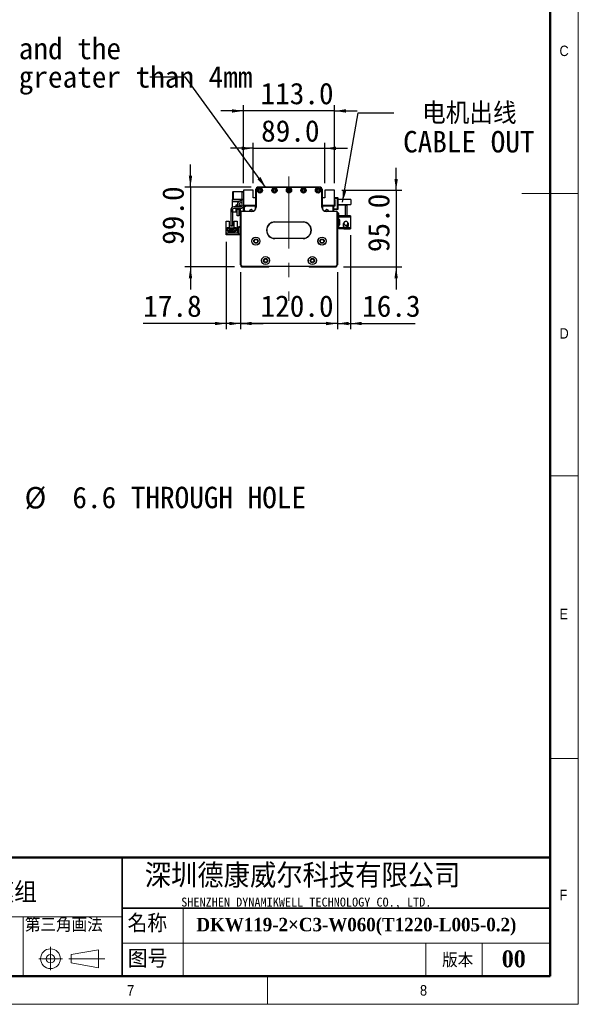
# Model space of a CAD drawing. Header units: millimetres. Extents: x 35 to 2905, y 35 to 2044.
# Tile 6 of 8: x 2213 to 2905, y 35 to 1255. Entities that reach past the tile are written whole.
import ezdxf

# ---------------------------------------------------------------- set-up
doc = ezdxf.new("R2010")
doc.units = ezdxf.units.MM
doc.header["$LTSCALE"] = 7
doc.linetypes.add('CENTERX2', pattern=[20.32, 12.7, -2.54, 2.54, -2.54])
doc.layers.add('DIMNS', color=7, linetype='Continuous')
doc.styles.add('SLDTEXTSTYLE1', font='Gothic.ttf', dxfattribs={"width": 0.913})
doc.styles.add('SLDTEXTSTYLE2', font='timesbd.ttf', dxfattribs={"width": 0.933})
doc.styles.add('SLDTEXTSTYLE4', font='txt', dxfattribs={"bigfont": 'bigfont'})
doc.styles.add('SLDTEXTSTYLE5', font='txt', dxfattribs={"bigfont": 'bigfont'})
doc.styles.add('SLDTEXTSTYLE6', font='txt')
doc.styles.add('SLDTEXTSTYLE7', font='timesbd.ttf', dxfattribs={"width": 0.933, "bigfont": 'bigfont'})
doc.styles.add('SLDTEXTSTYLE8', font='txt')
doc.styles.add('SLDTEXTSTYLE9', font='txt', dxfattribs={"bigfont": 'bigfont'})
doc.dimstyles.new('SLDDIMSTYLE1', dxfattribs={"dimtxt": 26.6, "dimasz": 14, "dimexe": 0, "dimexo": 0.0625, "dimgap": 6.65, "dimtad": 2, "dimdec": 1, "dimrnd": 1e-09, "dimzin": 4, "dimdsep": 46, "dimtxsty": 'SLDTEXTSTYLE8', "dimsah": 1, "dimcen": 0.09, "dimadec": 0, "dimazin": 1, "dimtfac": 1, "dimtdec": 1, "dimtmove": 0, "dimatfit": 0, "dimfxl": 0, "dimfrac": 2, "dimtolj": 1, "dimtzin": 12, "dimarcsym": 0})
doc.dimstyles.new('SLDDIMSTYLE2', dxfattribs={"dimtxt": 0.18, "dimasz": 14, "dimexe": 0, "dimexo": 0.0625, "dimgap": 0, "dimtad": 0, "dimtih": 1, "dimtoh": 1, "dimdec": 0, "dimrnd": 1e-09, "dimzin": 0, "dimdsep": 46, "dimtxsty": 'Standard', "dimsah": 1, "dimcen": 0.09, "dimadec": 0, "dimazin": 0, "dimtfac": 14, "dimtdec": 0, "dimtofl": 0, "dimtmove": 0, "dimatfit": 3, "dimfxl": 0, "dimfrac": 2, "dimtolj": 1, "dimtzin": 0, "dimarcsym": 0})
doc.dimstyles.new('SLDDIMSTYLE3', dxfattribs={"dimtxt": 26.6, "dimasz": 14, "dimexe": 0, "dimexo": 0.0625, "dimgap": 6.65, "dimtad": 2, "dimdec": 1, "dimrnd": 1e-09, "dimzin": 12, "dimdsep": 46, "dimtxsty": 'SLDTEXTSTYLE8', "dimsah": 1, "dimcen": 0.09, "dimadec": 0, "dimazin": 3, "dimtfac": 1, "dimtdec": 1, "dimtmove": 0, "dimatfit": 0, "dimfxl": 0, "dimfrac": 2, "dimtolj": 1, "dimtzin": 12, "dimarcsym": 0})
doc.dimstyles.new('SLDDIMSTYLE6', dxfattribs={"dimtxt": 26.6, "dimasz": 14, "dimexe": 0, "dimexo": 0.0625, "dimgap": 6.65, "dimtad": 0, "dimtih": 1, "dimtoh": 1, "dimdec": 1, "dimrnd": 1e-09, "dimzin": 12, "dimdsep": 46, "dimtxsty": 'SLDTEXTSTYLE8', "dimsah": 1, "dimcen": 0, "dimadec": 0, "dimazin": 3, "dimtfac": 1, "dimtdec": 1, "dimtofl": 0, "dimtmove": 0, "dimatfit": 3, "dimfxl": 0, "dimfrac": 2, "dimtolj": 1, "dimtzin": 12, "dimarcsym": 0})

# ---------------------------------------------------------------- blocks, each defined once
blk = doc.blocks.new('_D_6')
at = {"layer": 'DIMNS'}
for p, q in [((2486.5, 941.9), (2486.5, 871.3)), ((2606.5, 941.9), (2606.5, 871.3)), ((2486.5, 878.3), (2458.5, 878.3)), ((2606.5, 878.3), (2486.5, 878.3)), ((2606.5, 878.3), (2634.5, 878.3))]:
    blk.add_line(p, q, dxfattribs=at)
for points in [[(2486.5, 878.3), (2472.5, 880.4), (2472.5, 876.2)], [(2606.5, 878.3), (2620.5, 876.2), (2620.5, 880.4)]]:
    blk.add_solid(points, dxfattribs=at)
at = {"layer": 'DIMNS', "insert": (2511.3, 913.2), "char_height": 26.6, "attachment_point": 1, "style": 'SLDTEXTSTYLE8'}
blk.add_mtext('120.0', dxfattribs=at)
blk = doc.blocks.new('_D_7')
at = {"layer": 'DIMNS'}
for p, q in [((2468.7, 979.4), (2468.7, 871.3)), ((2486.5, 941.9), (2486.5, 871.3)), ((2468.7, 878.3), (2366, 878.3)), ((2486.5, 878.3), (2468.7, 878.3)), ((2486.5, 878.3), (2514.5, 878.3))]:
    blk.add_line(p, q, dxfattribs=at)
for points in [[(2468.7, 878.3), (2454.7, 880.4), (2454.7, 876.2)], [(2486.5, 878.3), (2500.5, 876.2), (2500.5, 880.4)]]:
    blk.add_solid(points, dxfattribs=at)
at = {"layer": 'DIMNS', "insert": (2366, 913.2), "char_height": 26.6, "attachment_point": 1, "style": 'SLDTEXTSTYLE8'}
blk.add_mtext('17.8', dxfattribs=at)
blk = doc.blocks.new('_D_8')
at = {"layer": 'DIMNS'}
for p, q in [((2424.5, 1047.3), (2424.5, 1075.3)), ((2499.6, 1047.3), (2417.5, 1047.3)), ((2424.5, 1047.3), (2424.5, 948.3)), ((2479.1, 948.3), (2417.5, 948.3)), ((2424.5, 948.3), (2424.5, 920.3))]:
    blk.add_line(p, q, dxfattribs=at)
for points in [[(2424.5, 1047.3), (2426.6, 1061.3), (2422.4, 1061.3)], [(2424.5, 948.3), (2422.4, 934.3), (2426.6, 934.3)]]:
    blk.add_solid(points, dxfattribs=at)
at = {"layer": 'DIMNS', "insert": (2389.6, 975.8), "char_height": 26.6, "attachment_point": 1, "rotation": 90, "style": 'SLDTEXTSTYLE8'}
blk.add_mtext('99.0', dxfattribs=at)
blk = doc.blocks.new('_D_9')
at = {"layer": 'DIMNS'}
for p, q in [((2502, 1052.2), (2502, 1102.3)), ((2591, 1052.2), (2591, 1102.3)), ((2502, 1095.3), (2474, 1095.3)), ((2502, 1095.3), (2591, 1095.3)), ((2591, 1095.3), (2619, 1095.3))]:
    blk.add_line(p, q, dxfattribs=at)
for points in [[(2502, 1095.3), (2488, 1097.4), (2488, 1093.2)], [(2591, 1095.3), (2605, 1093.2), (2605, 1097.4)]]:
    blk.add_solid(points, dxfattribs=at)
at = {"layer": 'DIMNS', "insert": (2512, 1130.2), "char_height": 26.6, "attachment_point": 1, "style": 'SLDTEXTSTYLE8'}
blk.add_mtext('89.0', dxfattribs=at)
blk = doc.blocks.new('_D_10')
at = {"layer": 'DIMNS'}
for p, q in [((2490, 1052.2), (2490, 1148.6)), ((2603, 1052.2), (2603, 1148.6)), ((2490, 1141.6), (2462, 1141.6)), ((2603, 1141.6), (2490, 1141.6)), ((2603, 1141.6), (2631, 1141.6))]:
    blk.add_line(p, q, dxfattribs=at)
for points in [[(2490, 1141.6), (2476, 1143.7), (2476, 1139.5)], [(2603, 1141.6), (2617, 1139.5), (2617, 1143.7)]]:
    blk.add_solid(points, dxfattribs=at)
at = {"layer": 'DIMNS', "insert": (2511.3, 1176.5), "char_height": 26.6, "attachment_point": 1, "style": 'SLDTEXTSTYLE8'}
blk.add_mtext('113.0', dxfattribs=at)
blk = doc.blocks.new('_D_11')
at = {"layer": 'DIMNS'}
for p, q in [((2679.3, 1043.3), (2679.3, 1071.3)), ((2611.9, 1043.3), (2686.3, 1043.3)), ((2679.3, 1043.3), (2679.3, 948.3)), ((2613.9, 948.3), (2686.3, 948.3)), ((2679.3, 948.3), (2679.3, 920.3))]:
    blk.add_line(p, q, dxfattribs=at)
for points in [[(2679.3, 1043.3), (2681.4, 1057.3), (2677.2, 1057.3)], [(2679.3, 948.3), (2677.2, 934.3), (2681.4, 934.3)]]:
    blk.add_solid(points, dxfattribs=at)
at = {"layer": 'DIMNS', "insert": (2644.4, 966.7), "char_height": 26.6, "attachment_point": 1, "rotation": 90, "style": 'SLDTEXTSTYLE8'}
blk.add_mtext('95.0', dxfattribs=at)
blk = doc.blocks.new('_D_12')
at = {"layer": 'DIMNS'}
for p, q in [((2622.8, 987.7), (2622.8, 871.3)), ((2606.5, 941.9), (2606.5, 871.3)), ((2606.5, 878.3), (2578.5, 878.3)), ((2606.5, 878.3), (2622.8, 878.3)), ((2622.8, 878.3), (2702.7, 878.3))]:
    blk.add_line(p, q, dxfattribs=at)
for points in [[(2606.5, 878.3), (2592.5, 880.4), (2592.5, 876.2)], [(2622.8, 878.3), (2636.8, 876.2), (2636.8, 880.4)]]:
    blk.add_solid(points, dxfattribs=at)
at = {"layer": 'DIMNS', "insert": (2637.2, 913.2), "char_height": 26.6, "attachment_point": 1, "style": 'SLDTEXTSTYLE8'}
blk.add_mtext('16.3', dxfattribs=at)
blk = doc.blocks.new('SW_NOTE_4')
at = {"layer": 'DIMNS', "color": 0, "char_height": 26.6, "attachment_point": 2}
for s, insert, style in [('电机出线', (93.4, 12.8), 'SLDTEXTSTYLE9'), ('CABLE OUT', (92.7, -22.4), 'SLDTEXTSTYLE8')]:
    blk.add_mtext(s, dxfattribs=dict(at, insert=insert, style=style))
blk = doc.blocks.new('SW_NOTE_5')
at = {"layer": 'DIMNS', "color": 0, "char_height": 26.6, "attachment_point": 1, "style": 'SLDTEXTSTYLE8'}
for s, insert in [('The distance between the load plate and the ', (-813.7, 49)), ('steel belt protection belt shall be greater than 4mm', (-813.7, 13.8))]:
    blk.add_mtext(s, dxfattribs=dict(at, insert=insert))
blk = doc.blocks.new('_D_17')
at = {"layer": 'DIMNS'}
for p, q in [((2083.4, 596.2), (2121.8, 662.7)), ((2121.8, 662.7), (2149.8, 662.7))]:
    blk.add_line(p, q, dxfattribs=at)
blk.add_solid([(2083.4, 596.2), (2092.2, 607.3), (2088.6, 609.4)], dxfattribs=at)
at = {"layer": 'DIMNS', "char_height": 26.6, "attachment_point": 1, "style": 'SLDTEXTSTYLE8'}
for s, insert in [('34X ', (2149.8, 676.1)), ('%%c', (2219, 675.8)), (' 6.6 THROUGH HOLE', (2260.1, 676.1))]:
    blk.add_mtext(s, dxfattribs=dict(at, insert=insert))

msp = doc.modelspace()

# ---------------------------------------------------------------- linework, layer by layer
at = {"color": 7, "linetype": 'Continuous', "lineweight": 18}
for p, q in [((2905, 35), (2905, 2044)), ((2870, 2009), (2870, 70)), ((2905, 1039.5), (2835, 1039.5)), ((2870, 689.5), (2905, 689.5)), ((2870, 339.5), (2905, 339.5)), ((2415.65, 154), (2415.65, 70)), ((1926.29, 143.5), (2339.76, 143.5)), ((2217.1, 143.5), (2217.1, 70)), ((2339.76, 110.88), (2870, 110.88)), ((2716, 110.88), (2716, 70)), ((2786, 110.88), (2786, 70)), ((2251.06, 106.04), (2251.06, 77.44)), ((2276.67, 96.73), (2310.66, 102.61)), ((2310.66, 102.61), (2310.66, 80.22)), ((2236.5, 91.48), (2265.91, 91.48)), ((2273.64, 91.48), (2318.36, 91.48)), ((2276.67, 86.23), (2276.67, 96.73)), ((2276.67, 86.23), (2310.66, 80.22)), ((70, 70), (2870, 70)), ((861, 70), (2870, 70)), ((2520, 70), (2520, 35)), ((35, 35), (2905, 35))]:
    msp.add_line(p, q, dxfattribs=at)
at = {"color": 7, "linetype": 'Continuous', "lineweight": 50}
for p, q in [((2870, 2009), (2870, 70)), ((2870, 217), (1281, 217)), ((70, 70), (2870, 70))]:
    msp.add_line(p, q, dxfattribs=at)
at = {"color": 7, "linetype": 'Continuous', "lineweight": 25}
for p, q in [((2477.32, 1041.83), (2477.02, 1041.53)), ((2477.32, 1041.53), (2477.02, 1041.41)), ((2477.02, 1041.41), (2477.02, 1041.53)), ((2477.02, 1032.26), (2477.02, 1041.41)), ((2477.32, 1041.83), (2477.32, 1041.53)), ((2477.32, 1041.83), (2488.02, 1041.83)), ((2477.32, 1041.53), (2477.32, 1032.13)), ((2488.02, 1041.53), (2477.32, 1041.53)), ((2488.02, 1040.83), (2488.02, 1041.83)), ((2488.02, 1041.83), (2490.02, 1041.83)), ((2490.02, 1040.83), (2488.02, 1040.83)), ((2488.02, 1040.83), (2488.02, 1032.33)), ((2502.02, 1043.33), (2490.02, 1043.33)), ((2490.02, 1043.33), (2490.02, 1024.83)), ((2502.02, 1033.83), (2502.02, 1043.33)), ((2505.52, 1044.33), (2505.52, 1044.53)), ((2505.52, 1044.53), (2505.53, 1044.53)), ((2505.52, 1022.33), (2505.52, 1044.33)), ((2505.52, 1044.33), (2505.82, 1044.33)), ((2505.82, 1044.33), (2505.82, 1022.33)), ((2508.52, 1047.33), (2508.52, 1047.03)), ((2508.52, 1047.33), (2584.52, 1047.33)), ((2584.52, 1047.03), (2508.52, 1047.03)), ((2584.52, 1047.33), (2584.52, 1047.03)), ((2587.22, 1022.33), (2587.22, 1044.33)), ((2587.52, 1044.33), (2587.22, 1044.33)), ((2587.52, 1044.53), (2587.52, 1044.33)), ((2587.52, 1044.53), (2587.52, 1044.53)), ((2587.52, 1044.33), (2587.52, 1022.33)), ((2591.02, 1043.33), (2591.02, 1033.83)), ((2603.02, 1043.33), (2591.02, 1043.33)), ((2603.02, 1024.83), (2603.02, 1043.33)), ((2476.72, 1029.23), (2476.72, 1031.83)), ((2476.72, 1031.83), (2488.02, 1031.83)), ((2476.72, 1029.23), (2484.38, 1029.23)), ((2476.72, 1022.58), (2476.72, 1029.23)), ((2477.02, 1032.13), (2477.02, 1032.26)), ((2477.32, 1032.13), (2477.02, 1032.26)), ((2477.02, 1032.13), (2477.32, 1031.83)), ((2477.32, 1032.13), (2477.32, 1031.83)), ((2477.32, 1032.13), (2488.02, 1032.13)), ((2481.02, 1022.83), (2481.02, 1025.33)), ((2481.02, 1025.33), (2482.52, 1025.33)), ((2482.52, 1025.85), (2482.52, 1022.83)), ((2484.52, 1025.83), (2484.52, 1022.83)), ((2484.52, 1025.33), (2486.02, 1025.33)), ((2486.02, 1025.33), (2486.02, 1022.83)), ((2488.02, 1032.33), (2490.02, 1032.33)), ((2488.02, 1031.33), (2488.02, 1032.33)), ((2490.02, 1031.33), (2488.02, 1031.33)), ((2488.02, 1031.33), (2488.02, 1024.33)), ((2490.02, 1024.83), (2505.52, 1024.83)), ((2490.02, 1024.83), (2490.02, 1024.33)), ((2490.32, 1017.33), (2490.32, 1024.83)), ((2491.02, 1023.83), (2492.02, 1024.83)), ((2505.52, 1033.83), (2502.02, 1033.83)), ((2502.94, 1024.83), (2503.15, 1024.63)), ((2591.02, 1033.83), (2587.52, 1033.83)), ((2587.52, 1024.83), (2603.02, 1024.83)), ((2590.1, 1024.83), (2589.9, 1024.63)), ((2589.9, 1024.63), (2590.1, 1024.83)), ((2602.03, 1023.83), (2601.03, 1024.83)), ((2603.02, 1034.33), (2606.72, 1034.33)), ((2606.72, 1033.33), (2603.02, 1033.33)), ((2603.02, 1031.83), (2603.52, 1031.83)), ((2603.02, 1025.83), (2603.52, 1025.83)), ((2603.52, 1024.83), (2603.02, 1024.83)), ((2603.52, 1031.83), (2603.52, 1023.83)), ((2606.72, 1033.33), (2606.72, 1034.33)), ((2606.72, 1034.33), (2607.02, 1034.03)), ((2606.72, 1034.33), (2606.73, 1034.33)), ((2606.72, 1020.33), (2606.72, 1033.33)), ((2607.02, 1033.21), (2606.72, 1033.33)), ((2606.73, 1034.33), (2606.73, 1034.33)), ((2606.73, 1034.33), (2607.03, 1034.03)), ((2607.02, 1034.03), (2607.02, 1033.21)), ((2607.02, 1033.21), (2607.02, 1020.46)), ((2607.03, 1033.21), (2607.02, 1033.21)), ((2623.02, 1031.83), (2607.02, 1031.83)), ((2607.02, 1025.83), (2623.02, 1025.83)), ((2616.42, 1024.83), (2607.02, 1024.83)), ((2607.03, 1034.03), (2607.03, 1033.21)), ((2607.03, 1033.21), (2607.03, 1031.83)), ((2607.03, 1025.83), (2607.03, 1024.83)), ((2616.42, 1011.83), (2616.42, 1024.83)), ((2616.42, 1024.83), (2618.42, 1024.83)), ((2618.42, 1024.83), (2618.42, 1011.83)), ((2623.02, 1031.83), (2623.02, 1025.83)), ((2474.52, 1019.33), (2474.52, 999.83)), ((2476.52, 1019.33), (2476.52, 999.83)), ((2476.72, 1016.33), (2476.72, 1020.08)), ((2481.02, 1016.33), (2476.72, 1016.33)), ((2486.52, 1022.83), (2478.02, 1022.83)), ((2486.52, 1020.83), (2478.02, 1020.83)), ((2481.02, 1016.33), (2481.02, 1020.83)), ((2482.52, 1020.83), (2482.52, 1019.83)), ((2482.52, 1019.83), (2484.52, 1019.83)), ((2482.52, 1011.83), (2482.52, 1019.83)), ((2484.52, 1020.83), (2484.52, 1019.83)), ((2484.52, 1019.83), (2484.52, 1011.83)), ((2486.02, 1020.83), (2486.02, 1016.33)), ((2486.61, 1016.33), (2486.02, 1016.33)), ((2486.52, 950.83), (2486.52, 1015.83)), ((2486.82, 1015.83), (2486.52, 1015.83)), ((2486.82, 1015.83), (2486.82, 950.96)), ((2488.02, 1017.03), (2488.02, 1017.33)), ((2488.02, 1017.33), (2500.52, 1017.33)), ((2500.52, 1017.03), (2488.02, 1017.03)), ((2491.02, 1023.83), (2491.02, 1018.83)), ((2491.02, 1018.83), (2491.02, 1017.33)), ((2491.32, 1018.53), (2491.02, 1018.83)), ((2491.32, 1018.53), (2491.32, 1017.33)), ((2491.62, 1022.78), (2492.57, 1023.73)), ((2491.62, 1017.33), (2491.62, 1022.78)), ((2504.77, 1023.73), (2492.57, 1023.73)), ((2500.52, 1017.03), (2500.52, 1017.33)), ((2505.52, 1024.33), (2503.86, 1024.33)), ((2504.77, 1023.73), (2504.77, 1019.69)), ((2505.52, 1023.73), (2504.77, 1023.73)), ((2505.82, 1022.33), (2505.52, 1022.33)), ((2587.52, 1022.33), (2587.22, 1022.33)), ((2589.19, 1024.33), (2587.52, 1024.33)), ((2588.28, 1023.73), (2587.52, 1023.73)), ((2588.28, 1019.69), (2588.28, 1023.73)), ((2600.48, 1023.73), (2588.28, 1023.73)), ((2592.52, 1017.33), (2605.02, 1017.33)), ((2592.52, 1017.33), (2592.52, 1017.03)), ((2605.02, 1017.03), (2592.52, 1017.03)), ((2600.48, 1023.73), (2601.43, 1022.78)), ((2601.43, 1017.33), (2601.43, 1022.78)), ((2602.03, 1017.33), (2602.03, 1023.83)), ((2603.52, 1023.83), (2602.03, 1023.83)), ((2602.03, 1020.33), (2606.72, 1020.33)), ((2606.72, 1019.33), (2602.03, 1019.33)), ((2605.02, 1017.33), (2605.02, 1017.03)), ((2606.22, 950.96), (2606.22, 1015.83)), ((2606.52, 1015.83), (2606.22, 1015.83)), ((2606.52, 1015.83), (2606.52, 950.83)), ((2608.42, 1014.83), (2606.52, 1014.83)), ((2607.02, 1020.46), (2606.72, 1020.33)), ((2606.72, 1019.33), (2606.72, 1020.33)), ((2607.02, 1019.63), (2606.72, 1019.33)), ((2607.02, 1020.46), (2607.02, 1019.63)), ((2608.42, 1011.83), (2608.42, 1014.83)), ((2468.82, 1005.23), (2472.52, 1005.23)), ((2468.82, 996.33), (2468.82, 1005.23)), ((2472.52, 1005.23), (2472.52, 996.83)), ((2478.52, 996.83), (2478.52, 1005.23)), ((2478.52, 1005.23), (2482.22, 1005.23)), ((2482.22, 1005.23), (2482.22, 996.33)), ((2484.52, 1011.83), (2482.52, 1011.83)), ((2529.02, 1004.13), (2529.02, 1003.83)), ((2529.02, 1004.13), (2564.02, 1004.13)), ((2564.02, 1003.83), (2529.02, 1003.83)), ((2554.02, 1003.83), (2554.02, 1003.78)), ((2564.02, 1004.13), (2564.02, 1003.83)), ((2608.42, 1011.83), (2608.42, 1010.63)), ((2616.42, 1011.83), (2608.42, 1011.83)), ((2608.42, 1010.63), (2622.82, 1010.63)), ((2608.42, 1006.63), (2608.42, 1010.63)), ((2608.42, 1006.63), (2608.42, 1006.13)), ((2609.42, 1006.63), (2608.42, 1006.63)), ((2608.42, 1006.13), (2608.42, 1001.13)), ((2609.42, 1006.13), (2608.42, 1006.13)), ((2608.42, 1000.63), (2608.42, 1001.13)), ((2608.42, 1001.13), (2609.42, 1001.13)), ((2608.42, 996.63), (2608.42, 1000.63)), ((2608.42, 1000.63), (2609.42, 1000.63)), ((2609.42, 1000.63), (2609.42, 1006.63)), ((2613.87, 1001.43), (2613.77, 1000.63)), ((2614.11, 1002.07), (2613.97, 1001.75)), ((2613.98, 1002.21), (2614.02, 1002.22)), ((2614.02, 1002.22), (2614.4, 1002.8)), ((2614.18, 1002.14), (2614.02, 1002.22)), ((2614.14, 1002.05), (2614.02, 1002.11)), ((2614.42, 1011.83), (2614.42, 1011.63)), ((2622.82, 1011.63), (2614.42, 1011.63)), ((2618.42, 1011.83), (2616.42, 1011.83)), ((2622.82, 1011.63), (2622.82, 1010.63)), ((2622.82, 1010.63), (2622.82, 996.63)), ((2468.72, 988.33), (2468.72, 990.33)), ((2468.72, 990.33), (2469.72, 990.33)), ((2469.72, 988.33), (2468.72, 988.33)), ((2468.82, 990.33), (2468.82, 996.33)), ((2469.62, 996.33), (2468.82, 996.33)), ((2469.62, 996.33), (2470.12, 996.83)), ((2469.72, 990.33), (2469.72, 988.33)), ((2483.52, 990.33), (2469.72, 990.33)), ((2483.52, 988.33), (2469.72, 988.33)), ((2472.72, 996.83), (2470.12, 996.83)), ((2470.52, 996.28), (2472.72, 996.28)), ((2470.52, 992.83), (2470.52, 996.28)), ((2471.32, 992.83), (2470.52, 992.83)), ((2471.32, 994.48), (2479.72, 994.48)), ((2471.32, 992.83), (2471.32, 994.48)), ((2471.32, 991.78), (2471.32, 992.83)), ((2472.52, 991.78), (2471.32, 991.78)), ((2472.27, 993.43), (2472.27, 992.93)), ((2472.77, 993.43), (2472.27, 993.43)), ((2472.27, 992.93), (2472.77, 992.93)), ((2472.52, 990.98), (2472.52, 991.78)), ((2478.52, 991.78), (2472.52, 991.78)), ((2478.52, 990.98), (2472.52, 990.98)), ((2472.72, 996.28), (2472.72, 996.83)), ((2472.72, 996.83), (2478.32, 996.83)), ((2473.07, 996.28), (2472.72, 996.28)), ((2472.77, 992.93), (2472.77, 993.43)), ((2473.07, 995.18), (2473.07, 996.28)), ((2477.97, 995.18), (2473.07, 995.18)), ((2474.27, 993.43), (2474.27, 992.93)), ((2474.77, 993.43), (2474.27, 993.43)), ((2474.27, 992.93), (2474.77, 992.93)), ((2474.52, 998.83), (2474.52, 999.83)), ((2474.52, 999.83), (2476.52, 999.83)), ((2476.52, 998.83), (2474.52, 998.83)), ((2474.72, 995.18), (2474.72, 995.78)), ((2474.72, 995.78), (2476.32, 995.78)), ((2474.77, 992.93), (2474.77, 993.43)), ((2476.27, 993.43), (2476.27, 992.93)), ((2476.77, 993.43), (2476.27, 993.43)), ((2476.27, 992.93), (2476.77, 992.93)), ((2476.32, 995.18), (2476.32, 995.78)), ((2476.52, 999.83), (2476.52, 998.83)), ((2476.77, 992.93), (2476.77, 993.43)), ((2477.97, 996.28), (2477.97, 995.18)), ((2478.32, 996.28), (2477.97, 996.28)), ((2478.27, 993.43), (2478.27, 992.93)), ((2478.77, 993.43), (2478.27, 993.43)), ((2478.27, 992.93), (2478.77, 992.93)), ((2478.32, 996.83), (2478.32, 996.28)), ((2480.92, 996.83), (2478.32, 996.83)), ((2478.32, 996.28), (2480.52, 996.28)), ((2478.52, 991.78), (2478.52, 990.98)), ((2479.72, 991.78), (2478.52, 991.78)), ((2478.77, 992.93), (2478.77, 993.43)), ((2479.72, 994.48), (2479.72, 992.83)), ((2479.72, 992.83), (2479.72, 991.78)), ((2480.52, 992.83), (2479.72, 992.83)), ((2480.52, 996.28), (2480.52, 992.83)), ((2480.92, 996.83), (2481.42, 996.33)), ((2482.22, 996.33), (2481.42, 996.33)), ((2482.22, 996.33), (2482.22, 990.33)), ((2483.52, 990.33), (2483.52, 988.33)), ((2484.52, 997.33), (2484.52, 998.33)), ((2484.52, 998.33), (2486.52, 998.33)), ((2486.52, 997.33), (2484.52, 997.33)), ((2484.52, 989.33), (2484.52, 997.33)), ((2484.52, 988.33), (2484.52, 989.33)), ((2484.52, 989.33), (2486.52, 989.33)), ((2486.52, 988.33), (2484.52, 988.33)), ((2608.42, 996.63), (2608.42, 995.43)), ((2622.82, 996.63), (2608.42, 996.63)), ((2614.42, 995.43), (2608.42, 995.43)), ((2614.02, 999.04), (2613.98, 999.05)), ((2614.42, 995.63), (2622.82, 995.63)), ((2614.42, 995.63), (2614.42, 995.43)), ((2622.82, 996.63), (2622.82, 995.63)), ((2529.02, 983.83), (2529.02, 983.53)), ((2529.02, 983.83), (2564.02, 983.83)), ((2564.02, 983.53), (2529.02, 983.53)), ((2564.02, 983.83), (2564.02, 983.53)), ((2486.82, 950.96), (2486.52, 950.83)), ((2488.52, 948.83), (2486.52, 950.83)), ((2486.82, 950.96), (2488.65, 949.13)), ((2487.02, 950.33), (2487.02, 949.33)), ((2487.02, 949.33), (2488.02, 948.33)), ((2488.02, 948.33), (2521.52, 948.33)), ((2488.65, 949.13), (2488.52, 948.83)), ((2604.52, 948.83), (2488.52, 948.83)), ((2488.65, 949.13), (2604.4, 949.13)), ((2521.52, 948.33), (2522.02, 948.83)), ((2571.02, 948.83), (2571.52, 948.33)), ((2571.52, 948.33), (2605.02, 948.33)), ((2604.4, 949.13), (2606.22, 950.96)), ((2604.4, 949.13), (2604.52, 948.83)), ((2606.52, 950.83), (2604.52, 948.83)), ((2605.02, 948.33), (2606.02, 949.33)), ((2606.02, 949.33), (2606.02, 950.33)), ((2606.22, 950.96), (2606.52, 950.83))]:
    msp.add_line(p, q, dxfattribs=at)
at = {"color": 7, "linetype": 'Continuous', "lineweight": 35}
for p, q in [((2339.76, 217), (2339.76, 70)), ((2339.76, 154), (2870, 154))]:
    msp.add_line(p, q, dxfattribs=at)
at = {"color": 7, "linetype": 'Continuous', "lineweight": 25, "flags": 128}
for points in [[(2539.37, 1003.83), (2539.02, 1003.78), (2538.67, 1003.83)], [(2554.37, 1003.83), (2554.02, 1003.78), (2553.67, 1003.83)], [(2483.52, 988.33), (2484.11, 988.39), (2484.52, 988.5)]]:
    msp.add_lwpolyline(points, dxfattribs=at)
at = {"color": 7, "linetype": 'Continuous', "lineweight": 25}
for centre, radius in [((2510.52, 1043.08), 3.25), ((2510.52, 1043.08), 3), ((2510.52, 1043.08), 1.6), ((2510.52, 1043.08), 1.25), ((2528.52, 1043.08), 3.25), ((2528.52, 1043.08), 3), ((2528.52, 1043.08), 1.6), ((2528.52, 1043.08), 1.25), ((2546.52, 1043.08), 3.25), ((2546.52, 1043.08), 3), ((2546.52, 1043.08), 1.6), ((2546.52, 1043.08), 1.25), ((2564.52, 1043.08), 3.25), ((2564.52, 1043.08), 3), ((2564.52, 1043.08), 1.6), ((2564.52, 1043.08), 1.25), ((2582.52, 1043.08), 3.25), ((2582.52, 1043.08), 3), ((2582.52, 1043.08), 1.6), ((2582.52, 1043.08), 1.25), ((2505.52, 980.32), 5.03), ((2505.52, 980.32), 5), ((2505.52, 980.32), 2.65), ((2505.52, 980.32), 2.1), ((2587.52, 980.32), 5.03), ((2587.52, 980.32), 5), ((2587.52, 980.32), 2.65), ((2587.52, 980.32), 2.1), ((2517.52, 956.29), 5.03), ((2517.52, 956.29), 5), ((2517.52, 956.29), 2.65), ((2517.52, 956.29), 2.1), ((2575.52, 956.29), 5.03), ((2575.52, 956.29), 5), ((2575.52, 956.29), 2.65), ((2575.52, 956.29), 2.1)]:
    msp.add_circle(centre, radius, dxfattribs=at)
at = {"color": 7, "linetype": 'Continuous', "lineweight": 18}
for radius in [12.25, 5.25]:
    msp.add_circle((2251.06, 91.48), radius, dxfattribs=at)
at = {"color": 7, "linetype": 'Continuous', "lineweight": 25}
for centre, radius, start, end in [((2508.52, 1044.33), 3, 90, 180), ((2508.52, 1044.33), 2.7, 90, 180), ((2584.52, 1044.33), 3, 0, 90), ((2584.52, 1044.33), 2.7, 0, 90), ((2486.52, 1025.85), 4, 94.78019, 180), ((2486.52, 1025.83), 2, 94.78019, 180), ((2486.02, 1031.83), 2, 274.78019, 0), ((2486.02, 1031.81), 4, 274.78019, 300), ((2503.86, 1025.33), 1, 224.99989, 270), ((2589.19, 1025.33), 1, 270, 315.00006), ((2589.19, 1025.33), 1, 270, 315.00006), ((2478.02, 1019.33), 3.5, 90, 180), ((2478.02, 1019.33), 1.5, 90, 180), ((2486.52, 1024.33), 3.5, 270, 0), ((2486.52, 1024.33), 1.5, 270, 0), ((2488.02, 1015.83), 1.5, 90, 180), ((2488.02, 1015.83), 1.2, 90, 180), ((2499.52, 1017.33), 2, 90, 180), ((2499.52, 1017.33), 2, 2.85229, 90), ((2500.52, 1022.33), 5.3, 270, 0), ((2500.52, 1022.33), 5, 270, 0), ((2592.52, 1022.33), 5.3, 180, 270), ((2592.52, 1022.33), 5, 180, 270), ((2593.53, 1017.33), 2, 90, 177.1477), ((2593.53, 1017.33), 2, 0.00002, 90), ((2593.53, 1017.33), 2, 0.00002, 90), ((2605.02, 1015.83), 1.5, 0, 90), ((2605.02, 1015.83), 1.2, 0, 90), ((2529.02, 993.83), 10.3, 90, 270), ((2529.02, 993.83), 10, 90, 270), ((2564.02, 993.83), 10.3, 270, 90), ((2564.02, 993.83), 10, 270, 90), ((2617.02, 1000.63), 3.4, 207.88541, 44.31348), ((2617.02, 1000.63), 3.45, 237.57421, 0), ((2617.02, 1000.63), 2.5, 274.06825, 11.05475), ((2617.02, 1000.63), 2.6, 277.27427, 19.70725), ((2617.02, 1000.63), 3.45, 0, 47.89891), ((2483.52, 991.33), 1, 270, 0)]:
    msp.add_arc(centre, radius, start, end, dxfattribs=at)
for points, knots in [([(2614.85, 1003.56), (2614.67, 1003.2), (2614.33, 1002.54), (2613.87, 1001.48), (2613.65, 1000.66), (2613.6, 999.99), (2613.7, 999.43), (2613.93, 998.83), (2614.38, 998.23), (2615.06, 997.79), (2615.79, 997.56), (2616.55, 997.55), (2617.26, 997.79), (2617.44, 997.91), (2617.39, 997.95), (2617.38, 997.96)], [0, 0, 0, 0, 0.18009562, 0.33000496, 0.44964579, 0.53974771, 0.5746208, 0.60532222, 0.67840053, 0.72140513, 0.76198066, 0.82916021, 0.8886692, 0.960596, 1, 1, 1, 1]), ([(2618.41, 1004.4), (2618.66, 1004.17), (2619.16, 1003.71), (2619.56, 1002.79), (2619.61, 1001.87), (2619.33, 1001.08), (2618.81, 1000.46), (2618.12, 1000.05), (2617.31, 999.89), (2616.48, 999.99), (2615.7, 1000.36), (2615.08, 1000.96), (2614.68, 1001.72), (2614.6, 1002.57), (2614.7, 1003.33), (2615.05, 1003.92), (2615.58, 1004.34), (2616.31, 1004.59), (2617.06, 1004.66), (2617.6, 1004.69), (2617.86, 1004.68), (2617.94, 1004.68), (2617.97, 1004.67), (2618.04, 1004.64), (2618.2, 1004.55), (2618.33, 1004.46), (2618.41, 1004.4)], [0, 0, 0, 0, 0.06481738, 0.12977986, 0.1897326, 0.24261777, 0.2944131, 0.34624334, 0.3987237, 0.45219953, 0.50660137, 0.56145246, 0.61605129, 0.66977199, 0.72706948, 0.76537706, 0.80369109, 0.85890856, 0.91422885, 0.9495549, 0.96400094, 0.96485089, 0.96575895, 0.96871029, 0.98052788, 1, 1, 1, 1]), ([(2619.25, 999.49), (2619.35, 999.74), (2619.54, 1000.21), (2619.59, 1000.72), (2619.5, 1001.03), (2619.47, 1001.13)], [0, 0, 0, 0, 0.4316279, 0.8185242, 1, 1, 1, 1])]:
    msp.add_open_spline(points, degree=3, knots=knots, dxfattribs=at)
at = {"layer": 'DIMNS', "linetype": 'CENTERX2', "lineweight": 18}
msp.add_line((2546.52, 1060.28), (2546.52, 906.38), dxfattribs=at)

# ---------------------------------------------------------------- block references
at = {"layer": 'DIMNS'}
for name, p in [('SW_NOTE_5', (2374.01, 1183.26)), ('SW_NOTE_4', (2676.61, 1139.18))]:
    msp.add_blockref(name, p, dxfattribs=at)

# ---------------------------------------------------------------- texts
at = {"color": 7, "linetype": 'Continuous', "lineweight": 0}
for s, insert, char_height, attachment_point, style in [('C', (2881.67, 1222.52), 12.96, 1, 'SLDTEXTSTYLE1'), ('D', (2881.67, 872.52), 12.96, 1, 'SLDTEXTSTYLE1'), ('E', (2881.67, 524.92), 12.96, 1, 'SLDTEXTSTYLE1'), ('深圳德康威尔科技有限公司', (2367.78, 209.07), 29.6333, 1, 'SLDTEXTSTYLE5'), ('单轴模组', (2121.18, 185.75), 22.225, 1, 'SLDTEXTSTYLE7'), ('F', (2881.67, 176.95), 12.96, 1, 'SLDTEXTSTYLE1'), ('SHENZHEN DYNAMIKWELL TECHNOLOGY CO., LTD.', (2413.02, 167.18), 11.1125, 1, 'SLDTEXTSTYLE6'), ('名称', (2346.56, 146.34), 22.225, 1, 'SLDTEXTSTYLE4'), ('DKW119-2×C3-W060(T1220-L005-0.2)', (2431.84, 142.09), 16.6687, 1, 'SLDTEXTSTYLE2'), ('图号', (2346.86, 102.52), 22.225, 1, 'SLDTEXTSTYLE4'), ('版本', (2736.3, 98.31), 17.5, 1, 'SLDTEXTSTYLE4'), ('00', (2825.06, 101.8), 21, 2, 'SLDTEXTSTYLE2'), ('7', (2346.02, 58.78), 12.96, 1, 'SLDTEXTSTYLE1'), ('8', (2708.84, 58.78), 12.96, 1, 'SLDTEXTSTYLE1')]:
    msp.add_mtext(s, dxfattribs=dict(at, insert=insert, char_height=char_height, attachment_point=attachment_point, style=style))
at = {"layer": 'DIMNS', "color": 7, "insert": (2219.42, 142.13), "char_height": 17.5, "attachment_point": 1, "style": 'SLDTEXTSTYLE4'}
msp.add_mtext('第三角画法', dxfattribs=at)

# ---------------------------------------------------------------- dimensions: what is measured, and where the dimension line sits
at = {"layer": 'DIMNS'}
for base, p1, p2, dimstyle, picture, middle in [((2490.02, 1141.58), (2603.02, 1043.33), (2490.02, 1043.33), 'SLDDIMSTYLE1', '_D_10', (2553.65, 1141.58)), ((2591.02, 1095.34), (2502.02, 1043.33), (2591.02, 1043.33), 'SLDDIMSTYLE1', '_D_9', (2544.73, 1095.34)), ((2468.72, 878.33), (2486.52, 950.83), (2468.72, 988.33), 'SLDDIMSTYLE3', '_D_7', (2398.74, 878.33)), ((2622.82, 878.33), (2606.52, 950.83), (2622.82, 996.63), 'SLDDIMSTYLE3', '_D_12', (2669.96, 878.33)), ((2486.52, 878.33), (2606.52, 950.83), (2486.52, 950.83), 'SLDDIMSTYLE1', '_D_6', (2553.65, 878.33))]:
    dim = msp.add_linear_dim(base=base, p1=p1, p2=p2, dimstyle=dimstyle, dxfattribs=at)
    dim.commit()
    dim.dimension.update_dxf_attribs({"geometry": picture, "text_midpoint": middle, "dimtype": 160})
for base, p1, p2, picture, middle in [((2424.51, 948.33), (2508.52, 1047.33), (2488.02, 948.33), '_D_8', (2424.51, 1008.58)), ((2679.34, 948.33), (2603.02, 1043.33), (2605.02, 948.33), '_D_11', (2679.34, 999.5))]:
    dim = msp.add_linear_dim(base=base, p1=p1, p2=p2, angle=90, dimstyle='SLDDIMSTYLE1', dxfattribs=at)
    dim.commit()
    dim.dimension.update_dxf_attribs({"geometry": picture, "text_midpoint": middle, "dimtype": 160})
dim = msp.add_diameter_dim_2p(p1=(2080.08, 590.5), p2=(2083.38, 596.22), text='34X <> THROUGH HOLE\\P', dimstyle='SLDDIMSTYLE6', dxfattribs=at)
dim.commit()
dim.dimension.update_dxf_attribs({"geometry": '_D_17', "text_midpoint": (2369.26, 662.7), "dimtype": 163})

# ---------------------------------------------------------------- leaders
for points in [[(2517.64, 1047.03), (2418.46, 1183.26), (2374.01, 1183.26)], [(2612.8, 1028.78), (2632.16, 1139.18), (2676.61, 1139.18)]]:
    msp.add_leader(points, dimstyle='SLDDIMSTYLE2', dxfattribs=at)

doc.saveas('drawing.dxf')
